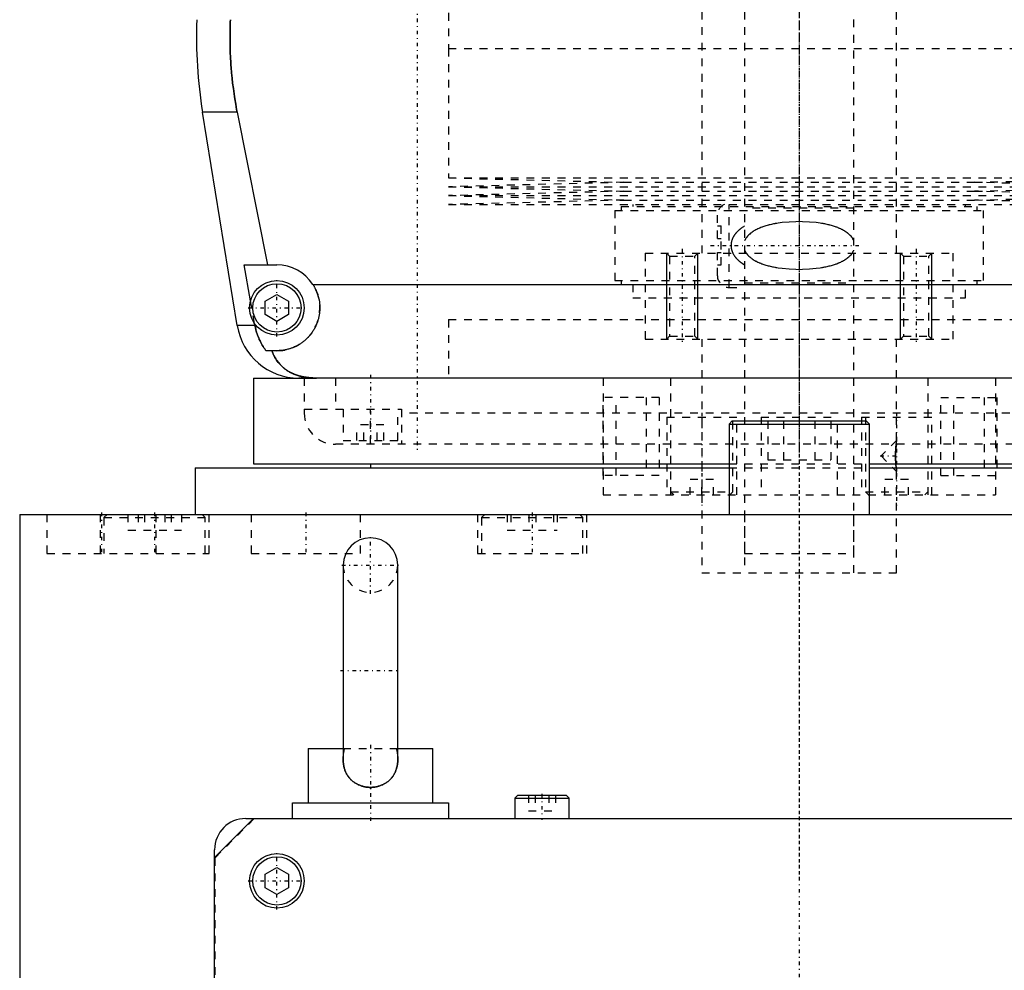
# Model space of a CAD drawing. Extents: x -120 to 120, y -1 to 1168.
# Tile 2 of 8: x -100 to 26, y 305 to 426. Entities that reach past the tile are written whole.
import ezdxf

# ---------------------------------------------------------------- set-up
doc = ezdxf.new("R2010")
doc.units = 0
doc.linetypes.add('CENTER', pattern=[1.5, 0.45, -0.5, 0.05, -0.5])
doc.linetypes.add('DASHED', pattern=[2, 1, -1])
for name, color, linetype in [('AM_0', 7, 'CONTINUOUS'), ('AM_10', 7, 'CONTINUOUS'), ('AM_3', 7, 'DASHED'), ('AM_7', 7, 'CENTER')]:
    doc.layers.add(name, color=color, linetype=linetype)

msp = doc.modelspace()

# ---------------------------------------------------------------- linework, layer by layer
at = {"layer": 'AM_0', "color": 7, "linetype": 'CONTINUOUS'}
for p, q in [((-72.1, 387.22), (-76.54, 414.6)), ((-72.1, 414.6), (-76.54, 414.6)), ((-72.1, 414.6), (-68.19, 395)), ((-70.39, 390.38), (-71.21, 395)), ((-71.21, 395), (-67, 395)), ((-62.39, 392.5), (62.39, 392.5)), ((-68.5, 390.37), (-67, 391.23)), ((-68.5, 388.63), (-68.5, 390.37)), ((-67, 391.23), (-65.5, 390.37)), ((-65.5, 390.37), (-65.5, 388.63)), ((-67, 387.77), (-68.5, 388.63)), ((-65.5, 388.63), (-67, 387.77)), ((-69.82, 387.22), (-72.1, 387.22)), ((-69.82, 387.22), (-69.87, 387.5)), ((-67, 384), (-68.39, 384)), ((-70, 380.5), (-70, 369.5)), ((-70, 380.5), (-61.92, 380.5)), ((64.2, 380.5), (-64.2, 380.5)), ((-8.6, 375), (-9, 374.6)), ((-9, 374.6), (-9, 363)), ((-9, 374.6), (9, 374.6)), ((-8.6, 375), (8.6, 375)), ((9, 374.6), (8.6, 375)), ((9, 363), (9, 374.6)), ((-77.5, 369), (-77.5, 363)), ((-77.5, 369), (-9.01, 369)), ((-70, 369.5), (-9.01, 369.5)), ((-55, 369.5), (-55, 369)), ((9.01, 369.5), (70, 369.5)), ((9.01, 369), (77.5, 369)), ((-100, 363), (-100, 25)), ((-100, 363), (100, 363)), ((-58.5, 356.5), (-58.5, 331.58)), ((-51.5, 331.58), (-51.5, 356.5)), ((-63, 333), (-63, 326)), ((-63, 333), (-58.5, 333)), ((-51.5, 333), (-47, 333)), ((-47, 326), (-47, 333)), ((-65, 324), (-65, 326)), ((-65, 326), (-45, 326)), ((-45, 326), (-45, 324)), ((-36.1, 327), (-36.5, 326.6)), ((-36.5, 326.6), (-36.5, 324)), ((-36.5, 326.6), (-29.5, 326.6)), ((-36.1, 327), (-29.9, 327)), ((-29.5, 326.6), (-29.9, 327)), ((-29.5, 324), (-29.5, 326.6)), ((-70, 324), (-75, 319)), ((-71, 324), (71, 324)), ((-75, 8), (-75, 320)), ((-68.5, 316.87), (-67, 317.73)), ((-67, 317.73), (-65.5, 316.87)), ((-68.5, 315.13), (-68.5, 316.87)), ((-65.5, 316.87), (-65.5, 315.13)), ((-67, 314.27), (-68.5, 315.13)), ((-65.5, 315.13), (-67, 314.27))]:
    msp.add_line(p, q, dxfattribs=at)
for points in [[(-72.97, 426.46, 0), (-72.99, 426.13, 0), (-73.01, 425.49, 0), (-73.02, 424.84, 0), (-73.02, 424.53, 0), (-73.02, 424.21, 0), (-73.02, 423.57, 0), (-73, 422.93, 0), (-72.98, 422.28, 0), (-72.96, 421.63, 0), (-72.92, 420.97, 0), (-72.9, 420.64, 0), (-72.87, 420.31, 0), (-72.82, 419.65, 0), (-72.75, 418.98, 0), (-72.68, 418.31, 0), (-72.59, 417.64, 0), (-72.5, 416.96, 0), (-72.45, 416.62, 0), (-72.4, 416.29, 0), (-72.29, 415.61, 0), (-72.17, 414.94, 0), (-72.1, 414.6, 0)], [(-62.39, 392.5, 0), (-62.36, 392.45, 0), (-62.3, 392.35, 0), (-62.24, 392.26, 0), (-62.21, 392.21, 0), (-62.18, 392.16, 0), (-62.13, 392.05, 0), (-62.08, 391.95, 0), (-62.03, 391.85, 0), (-61.98, 391.74, 0), (-61.93, 391.64, 0), (-61.91, 391.59, 0), (-61.89, 391.53, 0), (-61.85, 391.43, 0), (-61.81, 391.32, 0), (-61.77, 391.21, 0), (-61.74, 391.1, 0), (-61.71, 390.99, 0), (-61.69, 390.94, 0), (-61.68, 390.88, 0), (-61.65, 390.77, 0), (-61.62, 390.66, 0), (-61.61, 390.61, 0), (-61.6, 390.55, 0), (-61.58, 390.44, 0), (-61.56, 390.34, 0), (-61.56, 390.28, 0), (-61.55, 390.23, 0), (-61.53, 390.12, 0), (-61.52, 390.01, 0), (-61.51, 389.9, 0), (-61.51, 389.79, 0), (-61.5, 389.69, 0), (-61.5, 389.63, 0), (-61.5, 389.58, 0), (-61.5, 389.48, 0), (-61.5, 389.37, 0), (-61.5, 389.27, 0), (-61.51, 389.16, 0), (-61.52, 389.05, 0), (-61.52, 389, 0), (-61.53, 388.95, 0), (-61.54, 388.84, 0), (-61.55, 388.74, 0), (-61.57, 388.63, 0), (-61.59, 388.53, 0), (-61.61, 388.42, 0), (-61.62, 388.37, 0), (-61.63, 388.31, 0), (-61.65, 388.21, 0), (-61.68, 388.1, 0), (-61.71, 388, 0), (-61.74, 387.9, 0), (-61.77, 387.79, 0), (-61.79, 387.74, 0), (-61.81, 387.69, 0), (-61.84, 387.59, 0), (-61.88, 387.49, 0), (-61.92, 387.39, 0), (-61.96, 387.29, 0), (-62.01, 387.19, 0), (-62.03, 387.14, 0), (-62.05, 387.1, 0), (-62.1, 387, 0), (-62.15, 386.9, 0), (-62.18, 386.86, 0), (-62.2, 386.81, 0), (-62.26, 386.72, 0), (-62.31, 386.63, 0), (-62.34, 386.58, 0), (-62.37, 386.54, 0), (-62.43, 386.45, 0), (-62.49, 386.36, 0), (-62.55, 386.27, 0), (-62.61, 386.19, 0), (-62.67, 386.1, 0), (-62.71, 386.06, 0), (-62.74, 386.02, 0), (-62.81, 385.94, 0), (-62.87, 385.86, 0), (-62.94, 385.79, 0), (-63.01, 385.71, 0), (-63.09, 385.64, 0), (-63.12, 385.6, 0), (-63.16, 385.56, 0), (-63.23, 385.49, 0), (-63.31, 385.42, 0), (-63.38, 385.36, 0), (-63.46, 385.29, 0), (-63.55, 385.22, 0), (-63.59, 385.19, 0), (-63.63, 385.15, 0), (-63.71, 385.09, 0), (-63.8, 385.03, 0), (-63.89, 384.96, 0), (-63.98, 384.9, 0), (-64.07, 384.85, 0), (-64.12, 384.82, 0), (-64.16, 384.79, 0), (-64.26, 384.73, 0), (-64.36, 384.68, 0), (-64.45, 384.63, 0), (-64.55, 384.57, 0), (-64.65, 384.53, 0), (-64.7, 384.5, 0), (-64.76, 384.48, 0), (-64.86, 384.43, 0), (-64.96, 384.39, 0), (-65.02, 384.37, 0), (-65.07, 384.35, 0), (-65.17, 384.31, 0), (-65.28, 384.28, 0), (-65.34, 384.26, 0), (-65.39, 384.24, 0), (-65.5, 384.21, 0), (-65.61, 384.18, 0), (-65.72, 384.15, 0), (-65.83, 384.13, 0), (-65.94, 384.1, 0), (-66, 384.09, 0), (-66.05, 384.08, 0), (-66.16, 384.06, 0), (-66.27, 384.05, 0), (-66.39, 384.03, 0), (-66.5, 384.02, 0), (-66.61, 384.01, 0), (-66.67, 384.01, 0), (-66.72, 384.01, 0), (-66.83, 384, 0), (-66.94, 384, 0), (-67, 384, 0)], [(-68.39, 384, 0), (-68.45, 384.08, 0), (-68.56, 384.23, 0), (-68.67, 384.39, 0), (-68.72, 384.47, 0), (-68.77, 384.55, 0), (-68.88, 384.72, 0), (-68.98, 384.89, 0), (-69.07, 385.07, 0), (-69.17, 385.25, 0), (-69.26, 385.43, 0), (-69.3, 385.53, 0), (-69.34, 385.62, 0), (-69.42, 385.81, 0), (-69.49, 385.99, 0), (-69.55, 386.17, 0), (-69.61, 386.35, 0), (-69.66, 386.54, 0), (-69.69, 386.63, 0), (-69.71, 386.73, 0), (-69.76, 386.92, 0), (-69.8, 387.12, 0), (-69.82, 387.22, 0)], [(-67.64, 384, 0), (-67.57, 383.81, 0), (-67.42, 383.45, 0), (-67.24, 383.11, 0), (-67.14, 382.95, 0), (-67.04, 382.79, 0), (-66.82, 382.49, 0), (-66.59, 382.22, 0), (-66.32, 381.96, 0), (-66.16, 381.81, 0), (-66.11, 381.77, 0), (-66.07, 381.73, 0), (-66.04, 381.71, 0), (-66.02, 381.69, 0), (-65.97, 381.66, 0), (-65.92, 381.62, 0), (-65.87, 381.58, 0), (-65.81, 381.55, 0), (-65.76, 381.51, 0), (-65.73, 381.49, 0), (-65.71, 381.47, 0), (-65.65, 381.44, 0), (-65.6, 381.4, 0), (-65.57, 381.39, 0), (-65.54, 381.37, 0), (-65.49, 381.34, 0), (-65.43, 381.31, 0), (-65.4, 381.29, 0), (-65.38, 381.27, 0), (-65.32, 381.24, 0), (-65.26, 381.21, 0), (-65.2, 381.18, 0), (-65.14, 381.15, 0), (-65.08, 381.12, 0), (-65.05, 381.11, 0), (-65.02, 381.09, 0), (-64.96, 381.07, 0), (-64.9, 381.04, 0), (-64.83, 381.01, 0), (-64.77, 380.99, 0), (-64.71, 380.96, 0), (-64.68, 380.95, 0), (-64.64, 380.94, 0), (-64.58, 380.91, 0), (-64.52, 380.89, 0), (-64.45, 380.87, 0), (-64.39, 380.85, 0), (-64.32, 380.83, 0), (-64.29, 380.82, 0), (-64.25, 380.81, 0), (-64.19, 380.79, 0), (-64.12, 380.77, 0), (-64.05, 380.75, 0), (-63.98, 380.73, 0), (-63.92, 380.72, 0), (-63.88, 380.71, 0), (-63.85, 380.7, 0), (-63.78, 380.69, 0), (-63.71, 380.67, 0), (-63.64, 380.66, 0), (-63.57, 380.64, 0), (-63.5, 380.63, 0), (-63.46, 380.62, 0), (-63.43, 380.62, 0), (-63.36, 380.61, 0), (-63.28, 380.59, 0), (-63.25, 380.59, 0), (-63.21, 380.58, 0), (-63.14, 380.57, 0), (-63.07, 380.57, 0), (-63.03, 380.56, 0), (-62.99, 380.56, 0), (-62.92, 380.55, 0), (-62.85, 380.54, 0), (-62.77, 380.54, 0), (-62.7, 380.53, 0), (-62.63, 380.52, 0), (-62.59, 380.52, 0), (-62.55, 380.52, 0), (-62.48, 380.51, 0), (-62.41, 380.51, 0), (-62.15, 380.5, 0), (-61.92, 380.5, 0)], [(-51.5, 331.58, 0), (-51.5, 331.52, 0), (-51.5, 331.42, 0), (-51.51, 331.31, 0), (-51.51, 331.26, 0), (-51.51, 331.2, 0), (-51.52, 331.1, 0), (-51.54, 330.99, 0), (-51.55, 330.89, 0), (-51.57, 330.79, 0), (-51.59, 330.68, 0), (-51.6, 330.63, 0), (-51.61, 330.58, 0), (-51.64, 330.48, 0), (-51.67, 330.38, 0), (-51.7, 330.28, 0), (-51.73, 330.19, 0), (-51.77, 330.09, 0), (-51.79, 330.04, 0), (-51.81, 329.99, 0), (-51.85, 329.9, 0), (-51.9, 329.8, 0), (-51.92, 329.76, 0), (-51.94, 329.71, 0), (-51.99, 329.62, 0), (-52.05, 329.54, 0), (-52.08, 329.49, 0), (-52.1, 329.45, 0), (-52.16, 329.37, 0), (-52.23, 329.28, 0), (-52.29, 329.21, 0), (-52.36, 329.13, 0), (-52.43, 329.05, 0), (-52.46, 329.02, 0), (-52.5, 328.98, 0), (-52.57, 328.91, 0), (-52.65, 328.84, 0), (-52.73, 328.77, 0), (-52.81, 328.71, 0), (-52.89, 328.65, 0), (-52.93, 328.62, 0), (-52.97, 328.59, 0), (-53.06, 328.54, 0), (-53.15, 328.48, 0), (-53.24, 328.43, 0), (-53.33, 328.39, 0), (-53.42, 328.34, 0), (-53.47, 328.32, 0), (-53.52, 328.3, 0), (-53.62, 328.26, 0), (-53.71, 328.22, 0), (-53.81, 328.19, 0), (-53.91, 328.16, 0), (-54.01, 328.13, 0), (-54.06, 328.12, 0), (-54.11, 328.1, 0), (-54.22, 328.08, 0), (-54.32, 328.06, 0), (-54.42, 328.04, 0), (-54.53, 328.03, 0), (-54.63, 328.02, 0), (-54.68, 328.01, 0), (-54.74, 328.01, 0), (-54.84, 328, 0), (-54.95, 328, 0), (-55, 328, 0), (-55.05, 328, 0), (-55.16, 328, 0), (-55.26, 328.01, 0), (-55.32, 328.01, 0), (-55.37, 328.02, 0), (-55.47, 328.03, 0), (-55.58, 328.04, 0), (-55.68, 328.06, 0), (-55.78, 328.08, 0), (-55.89, 328.1, 0), (-55.94, 328.12, 0), (-55.99, 328.13, 0), (-56.09, 328.16, 0), (-56.19, 328.19, 0), (-56.29, 328.22, 0), (-56.38, 328.26, 0), (-56.48, 328.3, 0), (-56.53, 328.32, 0), (-56.57, 328.34, 0), (-56.67, 328.39, 0), (-56.76, 328.43, 0), (-56.85, 328.48, 0), (-56.94, 328.54, 0), (-57.02, 328.59, 0), (-57.07, 328.62, 0), (-57.11, 328.65, 0), (-57.19, 328.71, 0), (-57.27, 328.77, 0), (-57.35, 328.84, 0), (-57.43, 328.91, 0), (-57.5, 328.98, 0), (-57.54, 329.02, 0), (-57.57, 329.05, 0), (-57.64, 329.13, 0), (-57.71, 329.2, 0), (-57.77, 329.28, 0), (-57.84, 329.37, 0), (-57.89, 329.45, 0), (-57.92, 329.49, 0), (-57.95, 329.53, 0), (-58, 329.62, 0), (-58.06, 329.71, 0), (-58.08, 329.76, 0), (-58.1, 329.8, 0), (-58.15, 329.9, 0), (-58.19, 329.99, 0), (-58.21, 330.04, 0), (-58.23, 330.09, 0), (-58.27, 330.18, 0), (-58.3, 330.28, 0), (-58.33, 330.38, 0), (-58.36, 330.48, 0), (-58.39, 330.58, 0), (-58.4, 330.63, 0), (-58.41, 330.68, 0), (-58.43, 330.79, 0), (-58.45, 330.89, 0), (-58.46, 330.99, 0), (-58.48, 331.1, 0), (-58.49, 331.21, 0), (-58.49, 331.26, 0), (-58.49, 331.31, 0), (-58.5, 331.42, 0), (-58.5, 331.52, 0), (-58.5, 331.58, 0)]]:
    msp.add_polyline3d(points, dxfattribs=at)
for centre, radius in [((-67, 389.5), 3.5), ((-67, 389.5), 3.1), ((-67, 316), 3.5), ((-67, 316), 3.1)]:
    msp.add_circle(centre, radius, dxfattribs=at)
for centre, radius, start, end in [((-17.32, 424.22), 60, 177.861, 189.225), ((-67, 389.5), 5.5, 33.0557, 90), ((-64.2, 388.5), 8, 189.225, 270), ((-55, 356.5), 3.5, 0, 180), ((-71, 320), 4, 90, 180)]:
    msp.add_arc(centre, radius, start, end, dxfattribs=at)
at = {"layer": 'AM_10', "color": 7, "linetype": 'CONTINUOUS'}
for p, q in [((-17, 385.5), (-17, 396.5)), ((-13, 385.5), (-13, 396.5)), ((13, 385.5), (13, 396.5)), ((17, 385.5), (17, 396.5))]:
    msp.add_line(p, q, dxfattribs=at)
at = {"layer": 'AM_3', "color": 6, "linetype": 'DASHED'}
for p, q in [((-7, 1129.5), (-7, 355.5)), ((7, 355.5), (7, 1129.5)), ((-12.5, 1117.5), (-12.5, 396.5)), ((12.5, 396.5), (12.5, 1117.5)), ((-45, 439.33), (-45, 422.75)), ((-45, 422.75), (45, 422.75)), ((-45, 422.75), (-45, 406.17)), ((-45, 422.75), (0, 422.75)), ((-45, 406.17), (-22.5, 405.6)), ((-45, 406.17), (45, 406.17)), ((-22.5, 405.6), (-45, 405.03)), ((-22.5, 405.6), (22.5, 405.6)), ((22.5, 405.6), (45, 406.17)), ((45, 405.03), (22.5, 405.6)), ((-45, 405.03), (-22.5, 404.46)), ((-45, 405.03), (45, 405.03)), ((-22.5, 404.46), (-45, 403.89)), ((-22.5, 404.46), (22.5, 404.46)), ((22.5, 404.46), (45, 405.03)), ((45, 403.89), (22.5, 404.46)), ((-45, 403.89), (-22.5, 403.32)), ((-45, 403.89), (45, 403.89)), ((-22.5, 403.32), (-45, 402.75)), ((-22.5, 403.32), (22.5, 403.32)), ((22.5, 403.32), (45, 403.89)), ((45, 402.75), (22.5, 403.32)), ((-45, 402.75), (45, 402.75)), ((-23.65, 402), (-23.65, 393)), ((-23.65, 402), (23.65, 402)), ((-22.85, 402.5), (-22.85, 402)), ((-22.85, 402.5), (22.85, 402.5)), ((-21.35, 402.75), (-21.35, 402.5)), ((-9, 392.12), (-9, 402.75)), ((7, 402.3), (-7, 402.3)), ((21.35, 402.5), (21.35, 402.75)), ((22.85, 402), (22.85, 402.5)), ((23.65, 393), (23.65, 402)), ((-10.5, 398.4), (-10.5, 401.38)), ((-10.5, 400), (-10, 400)), ((-10, 395), (-10, 400)), ((-10.5, 398.4), (-10, 398.4)), ((-19.75, 396.5), (19.75, 396.5)), ((-19.75, 396.5), (-19.75, 385.5)), ((-19.75, 396.5), (0, 396.5)), ((-17, 396.5), (-16.62, 396.12)), ((-16.62, 396.12), (-16.62, 385.88)), ((-16.62, 396.12), (-13.38, 396.12)), ((-13.38, 396.12), (-13, 396.5)), ((-13.38, 385.88), (-13.38, 396.12)), ((-10.5, 393.62), (-10.5, 396.6)), ((-10.5, 396.6), (-10, 396.6)), ((13, 396.5), (13.38, 396.12)), ((13.38, 396.12), (13.38, 385.88)), ((13.38, 396.12), (16.62, 396.12)), ((16.62, 396.12), (17, 396.5)), ((16.62, 385.88), (16.62, 396.12)), ((19.75, 385.5), (19.75, 396.5)), ((-10.5, 395), (-10, 395)), ((-23.65, 393), (23.65, 393)), ((-22.85, 393), (-22.85, 392.5)), ((22.85, 392.5), (22.85, 393)), ((-21.35, 392.5), (-21.35, 390.8)), ((-9, 392.12), (-7, 392.12)), ((-7, 392.7), (7, 392.7)), ((21.35, 390.8), (21.35, 392.5)), ((-69.87, 387.5), (-70.39, 390.38)), ((-21.35, 390.8), (21.35, 390.8)), ((-45, 388), (-45, 380.5)), ((-45, 388), (45, 388)), ((-45, 388), (-45, 380.5)), ((-45, 388), (45, 388)), ((-19.75, 385.5), (19.75, 385.5)), ((-16.62, 385.88), (-17, 385.5)), ((-16.62, 385.88), (-13.38, 385.88)), ((-13, 385.5), (-13.38, 385.88)), ((-12.5, 385.5), (-12.5, 355.5)), ((12.5, 372.5), (12.5, 385.5)), ((13.38, 385.88), (13, 385.5)), ((13.38, 385.88), (16.62, 385.88)), ((17, 385.5), (16.62, 385.88)), ((-63.5, 380.5), (-63.5, 376)), ((-59.5, 380.5), (-59.5, 376.5)), ((-25.16, 380.5), (-25.16, 365.5)), ((-16.5, 380.5), (-16.5, 365.5)), ((16.5, 380.5), (16.5, 365.5)), ((25.16, 380.5), (25.16, 365.5)), ((-17.95, 378), (-25.16, 378)), ((-25.16, 368), (-25.16, 378)), ((-23.5, 368), (-23.5, 378)), ((-19.62, 378), (-19.62, 368)), ((-17.95, 378), (-17.95, 368)), ((18.16, 378), (25.37, 378)), ((18.16, 368), (18.16, 378)), ((19.83, 368), (19.83, 378)), ((23.71, 378), (23.71, 368)), ((25.37, 378), (25.37, 368)), ((-63.5, 376.5), (-51, 376.5)), ((-58.5, 376.5), (-58.5, 372.5)), ((-55, 372), (-55, 376.5)), ((-51.5, 372.5), (-51.5, 376.5)), ((-51, 376.5), (-51, 372)), ((51, 376), (-51, 376)), ((-17, 375.5), (-17, 365.5)), ((-17, 375.5), (-8, 375.5)), ((-8.5, 365.9), (-8.5, 375.5)), ((-8, 365.5), (-8, 375.5)), ((-4.9, 375.5), (4.9, 375.5)), ((-4.9, 375.5), (-4.9, 365.5)), ((4.9, 365.5), (4.9, 375.5)), ((8, 375.5), (8, 365.5)), ((8, 375.5), (17, 375.5)), ((8.5, 375.5), (8.5, 365.9)), ((17, 365.5), (17, 375.5)), ((-56.73, 372.5), (-56.73, 374.5)), ((-53.27, 374.5), (-56.73, 374.5)), ((-55.87, 372.5), (-55.87, 374.5)), ((-54.13, 372.5), (-54.13, 374.5)), ((-53.27, 372.5), (-53.27, 374.5)), ((-4.04, 375), (-4.04, 370)), ((-2.02, 375), (-2.02, 370)), ((2.02, 375), (2.02, 370)), ((4.04, 375), (4.04, 370)), ((59.5, 372), (-59.5, 372)), ((-58.5, 372.5), (-51.5, 372.5)), ((12.5, 372.5), (10.5, 370.5)), ((12.39, 371.42), (12.37, 371.06)), ((12.42, 371.75), (12.39, 371.42)), ((12.45, 372.14), (12.42, 371.75)), ((12.5, 372.5), (12.45, 372.14)), ((10.5, 370.5), (12.5, 368.5)), ((12.37, 371.06), (12.36, 370.68)), ((12.36, 370.68), (12.36, 370.5)), ((12.36, 370.5), (12.37, 370.14)), ((12.37, 370.14), (12.38, 369.77)), ((-9.01, 369.5), (9.01, 369.5)), ((-9.01, 369), (9.01, 369)), ((-4.04, 370), (4.04, 370)), ((12.38, 369.77), (12.4, 369.42)), ((12.4, 369.42), (12.44, 369)), ((12.44, 369), (12.49, 368.58)), ((-17.95, 368), (-25.16, 368)), ((12.49, 368.58), (12.5, 368.5)), ((12.5, 355.5), (12.5, 368.5)), ((18.16, 368), (25.37, 368)), ((-14, 365.5), (-14, 367.5)), ((-11, 367.5), (-14, 367.5)), ((-12.5, 365.5), (-12.5, 367.5)), ((-11, 365.5), (-11, 367.5)), ((11, 365.5), (11, 367.5)), ((14, 367.5), (11, 367.5)), ((12.5, 365.5), (12.5, 367.5)), ((14, 365.5), (14, 367.5)), ((-25.16, 365.5), (25.16, 365.5)), ((-16.5, 365.9), (-16.1, 365.5)), ((-16.5, 365.9), (-8.5, 365.9)), ((-8.9, 365.5), (-8.5, 365.9)), ((8.5, 365.9), (8.9, 365.5)), ((8.5, 365.9), (16.5, 365.9)), ((16.1, 365.5), (16.5, 365.9)), ((-96.5, 363), (-96.5, 358)), ((-89.69, 363), (-89.69, 358)), ((-88.79, 363), (-89.19, 362.6)), ((-89.19, 362.6), (-89.19, 358)), ((-89.19, 362.6), (-76.19, 362.6)), ((-86.12, 363), (-86.12, 361)), ((-84.8, 363), (-84.8, 361)), ((-84.01, 363), (-84.01, 361)), ((-82.5, 358), (-82.5, 363)), ((-81.36, 363), (-81.36, 361)), ((-80.58, 363), (-80.58, 361)), ((-79.25, 363), (-79.25, 361)), ((-76.19, 362.6), (-76.59, 363)), ((-76.19, 358), (-76.19, 362.6)), ((-75.69, 358), (-75.69, 363)), ((-70.29, 363), (-70.29, 358)), ((-56.29, 358), (-56.29, 363)), ((-41.25, 363), (-41.25, 358)), ((-40.35, 363), (-40.75, 362.6)), ((-40.75, 362.6), (-40.75, 358)), ((-40.75, 362.6), (-27.75, 362.6)), ((-37.45, 363), (-37.45, 361)), ((-37, 363), (-37, 361)), ((-34.7, 363), (-34.7, 361)), ((-33.8, 363), (-33.8, 361)), ((-31.5, 363), (-31.5, 361)), ((-31.05, 363), (-31.05, 361)), ((-27.75, 362.6), (-28.15, 363)), ((-27.75, 358), (-27.75, 362.6)), ((-27.25, 358), (-27.25, 363)), ((-7, 363), (-7, 358)), ((7, 358), (7, 363)), ((-86.12, 361), (-79.25, 361)), ((-37.45, 361), (-31.05, 361)), ((-96.5, 358), (-75.69, 358)), ((-70.29, 358), (-56.29, 358)), ((-41.25, 358), (-27.25, 358)), ((-7, 358), (7, 358)), ((-12.5, 355.5), (12.5, 355.5)), ((-58.5, 333), (-51.5, 333)), ((-34.73, 327), (-34.73, 325)), ((-33.87, 327), (-33.87, 325)), ((-32.13, 327), (-32.13, 325)), ((-31.27, 327), (-31.27, 325)), ((-34.73, 325), (-31.27, 325)), ((-69.95, 323.95), (-74.95, 318.95)), ((69.95, 323.95), (-69.95, 323.95)), ((-74.95, 318.95), (-74.95, 13.05))]:
    msp.add_line(p, q, dxfattribs=at)
for points in [[(-72.1, 414.6, 0), (-72.17, 414.94, 0), (-72.29, 415.61, 0), (-72.4, 416.29, 0), (-72.45, 416.62, 0), (-72.5, 416.96, 0), (-72.59, 417.64, 0), (-72.68, 418.31, 0), (-72.75, 418.98, 0), (-72.82, 419.65, 0), (-72.87, 420.31, 0), (-72.9, 420.64, 0), (-72.92, 420.97, 0), (-72.96, 421.63, 0), (-72.98, 422.28, 0), (-73, 422.93, 0), (-73.02, 423.57, 0), (-73.02, 424.21, 0), (-73.02, 424.53, 0), (-73.02, 424.84, 0), (-73.01, 425.49, 0), (-72.99, 426.13, 0), (-72.97, 426.46, 0)], [(7, 398.12, 0), (7, 398.13, 0), (6.99, 398.15, 0), (6.98, 398.18, 0), (6.97, 398.19, 0), (6.96, 398.2, 0), (6.95, 398.22, 0), (6.94, 398.24, 0), (6.93, 398.27, 0), (6.92, 398.29, 0), (6.91, 398.31, 0), (6.9, 398.32, 0), (6.9, 398.33, 0), (6.88, 398.35, 0), (6.87, 398.37, 0), (6.82, 398.45, 0), (6.78, 398.51, 0), (6.74, 398.57, 0), (6.65, 398.68, 0), (6.55, 398.78, 0), (6.45, 398.88, 0), (6.35, 398.97, 0), (6.25, 399.06, 0), (6.19, 399.1, 0), (6.14, 399.14, 0), (6.03, 399.22, 0), (5.91, 399.3, 0), (5.8, 399.37, 0), (5.68, 399.44, 0), (5.56, 399.5, 0), (5.5, 399.53, 0), (5.44, 399.56, 0), (5.32, 399.62, 0), (5.19, 399.68, 0), (5.13, 399.71, 0), (5.06, 399.73, 0), (4.94, 399.79, 0), (4.81, 399.84, 0), (4.74, 399.86, 0), (4.67, 399.88, 0), (4.54, 399.93, 0), (4.41, 399.97, 0), (4.27, 400.01, 0), (4.13, 400.05, 0), (3.99, 400.09, 0), (3.92, 400.11, 0), (3.85, 400.13, 0), (3.71, 400.16, 0), (3.57, 400.2, 0), (3.43, 400.23, 0), (3.28, 400.26, 0), (3.14, 400.29, 0), (3.07, 400.3, 0), (2.99, 400.31, 0), (2.85, 400.34, 0), (2.7, 400.36, 0), (2.19, 400.43, 0), (1.3, 400.51, 0), (0.43, 400.55, 0), (0, 400.56, 0), (-0.43, 400.55, 0), (-1.3, 400.51, 0), (-2.19, 400.43, 0), (-2.7, 400.36, 0), (-2.85, 400.34, 0), (-2.99, 400.31, 0), (-3.07, 400.3, 0), (-3.14, 400.29, 0), (-3.28, 400.26, 0), (-3.43, 400.23, 0), (-3.57, 400.2, 0), (-3.71, 400.16, 0), (-3.85, 400.13, 0), (-3.92, 400.11, 0), (-3.99, 400.09, 0), (-4.13, 400.05, 0), (-4.27, 400.01, 0), (-4.41, 399.97, 0), (-4.54, 399.93, 0), (-4.67, 399.88, 0), (-4.74, 399.86, 0), (-4.81, 399.84, 0), (-4.94, 399.79, 0), (-5.06, 399.73, 0), (-5.13, 399.71, 0), (-5.19, 399.68, 0), (-5.32, 399.62, 0), (-5.44, 399.56, 0), (-5.5, 399.53, 0), (-5.56, 399.5, 0), (-5.68, 399.44, 0), (-5.8, 399.37, 0), (-5.91, 399.3, 0), (-6.03, 399.22, 0), (-6.14, 399.14, 0), (-6.19, 399.1, 0), (-6.25, 399.06, 0), (-6.35, 398.97, 0), (-6.45, 398.88, 0), (-6.55, 398.78, 0), (-6.65, 398.68, 0), (-6.74, 398.57, 0), (-6.78, 398.51, 0), (-6.82, 398.45, 0), (-6.87, 398.37, 0), (-6.88, 398.35, 0), (-6.9, 398.33, 0), (-6.9, 398.32, 0), (-6.91, 398.31, 0), (-6.92, 398.29, 0), (-6.93, 398.27, 0), (-6.94, 398.24, 0), (-6.95, 398.22, 0), (-6.96, 398.2, 0), (-6.97, 398.19, 0), (-6.98, 398.18, 0), (-6.99, 398.15, 0), (-7, 398.13, 0), (-7, 398.12, 0)], [(-7, 400, 0), (-7.15, 399.9, 0), (-7.33, 399.79, 0), (-7.38, 399.75, 0), (-7.42, 399.72, 0), (-7.45, 399.7, 0), (-7.47, 399.68, 0), (-7.52, 399.65, 0), (-7.57, 399.61, 0), (-7.61, 399.57, 0), (-7.66, 399.54, 0), (-7.7, 399.5, 0), (-7.72, 399.48, 0), (-7.75, 399.46, 0), (-7.79, 399.42, 0), (-7.83, 399.38, 0), (-7.85, 399.36, 0), (-7.88, 399.34, 0), (-7.92, 399.3, 0), (-7.96, 399.26, 0), (-7.98, 399.24, 0), (-8, 399.22, 0), (-8.04, 399.18, 0), (-8.07, 399.13, 0), (-8.11, 399.09, 0), (-8.15, 399.05, 0), (-8.18, 399, 0), (-8.2, 398.98, 0), (-8.22, 398.96, 0), (-8.25, 398.91, 0), (-8.28, 398.87, 0), (-8.32, 398.82, 0), (-8.35, 398.77, 0), (-8.38, 398.72, 0), (-8.39, 398.7, 0), (-8.41, 398.67, 0), (-8.44, 398.62, 0), (-8.47, 398.57, 0), (-8.5, 398.51, 0), (-8.52, 398.46, 0), (-8.55, 398.4, 0), (-8.56, 398.38, 0), (-8.57, 398.35, 0), (-8.59, 398.29, 0), (-8.61, 398.23, 0), (-8.63, 398.18, 0), (-8.65, 398.12, 0), (-8.67, 398.06, 0), (-8.68, 398.03, 0), (-8.68, 398, 0), (-8.7, 397.94, 0), (-8.71, 397.88, 0), (-8.72, 397.82, 0), (-8.73, 397.76, 0), (-8.73, 397.7, 0), (-8.73, 397.67, 0), (-8.74, 397.65, 0), (-8.74, 397.59, 0), (-8.74, 397.53, 0), (-8.74, 397.5, 0), (-8.74, 397.47, 0), (-8.74, 397.41, 0), (-8.74, 397.35, 0), (-8.73, 397.33, 0), (-8.73, 397.3, 0), (-8.73, 397.24, 0), (-8.72, 397.18, 0), (-8.71, 397.12, 0), (-8.7, 397.06, 0), (-8.68, 397, 0), (-8.68, 396.97, 0), (-8.67, 396.94, 0), (-8.65, 396.88, 0), (-8.63, 396.82, 0), (-8.61, 396.77, 0), (-8.59, 396.71, 0), (-8.57, 396.65, 0), (-8.56, 396.62, 0), (-8.55, 396.6, 0), (-8.52, 396.54, 0), (-8.5, 396.49, 0), (-8.47, 396.43, 0), (-8.44, 396.38, 0), (-8.41, 396.33, 0), (-8.39, 396.3, 0), (-8.38, 396.28, 0), (-8.35, 396.23, 0), (-8.32, 396.18, 0), (-8.28, 396.13, 0), (-8.25, 396.09, 0), (-8.22, 396.04, 0), (-8.2, 396.02, 0), (-8.18, 396, 0), (-8.15, 395.95, 0), (-8.11, 395.91, 0), (-8.07, 395.87, 0), (-8.04, 395.82, 0), (-8, 395.78, 0), (-7.98, 395.76, 0), (-7.96, 395.74, 0), (-7.92, 395.7, 0), (-7.88, 395.66, 0), (-7.85, 395.64, 0), (-7.83, 395.62, 0), (-7.79, 395.58, 0), (-7.75, 395.54, 0), (-7.72, 395.52, 0), (-7.7, 395.5, 0), (-7.66, 395.46, 0), (-7.61, 395.43, 0), (-7.57, 395.39, 0), (-7.52, 395.35, 0), (-7.47, 395.32, 0), (-7.45, 395.3, 0), (-7.42, 395.28, 0), (-7.38, 395.25, 0), (-7.33, 395.21, 0), (-7.15, 395.1, 0), (-7, 395, 0)], [(-7, 396.88, 0), (-7, 396.87, 0), (-6.99, 396.85, 0), (-6.98, 396.82, 0), (-6.97, 396.81, 0), (-6.96, 396.8, 0), (-6.95, 396.78, 0), (-6.94, 396.76, 0), (-6.93, 396.73, 0), (-6.92, 396.71, 0), (-6.91, 396.69, 0), (-6.9, 396.68, 0), (-6.9, 396.67, 0), (-6.88, 396.65, 0), (-6.87, 396.63, 0), (-6.82, 396.55, 0), (-6.78, 396.49, 0), (-6.74, 396.43, 0), (-6.65, 396.32, 0), (-6.55, 396.22, 0), (-6.45, 396.12, 0), (-6.35, 396.03, 0), (-6.25, 395.94, 0), (-6.19, 395.9, 0), (-6.14, 395.86, 0), (-6.03, 395.78, 0), (-5.91, 395.7, 0), (-5.8, 395.63, 0), (-5.68, 395.56, 0), (-5.56, 395.5, 0), (-5.5, 395.47, 0), (-5.44, 395.44, 0), (-5.32, 395.38, 0), (-5.19, 395.32, 0), (-5.13, 395.29, 0), (-5.06, 395.27, 0), (-4.94, 395.21, 0), (-4.81, 395.16, 0), (-4.74, 395.14, 0), (-4.67, 395.12, 0), (-4.54, 395.07, 0), (-4.41, 395.03, 0), (-4.27, 394.99, 0), (-4.13, 394.95, 0), (-3.99, 394.91, 0), (-3.92, 394.89, 0), (-3.85, 394.87, 0), (-3.71, 394.84, 0), (-3.57, 394.8, 0), (-3.43, 394.77, 0), (-3.28, 394.74, 0), (-3.14, 394.71, 0), (-3.07, 394.7, 0), (-2.99, 394.69, 0), (-2.85, 394.66, 0), (-2.7, 394.64, 0), (-2.19, 394.57, 0), (-1.3, 394.49, 0), (-0.43, 394.45, 0), (0, 394.44, 0), (0.43, 394.45, 0), (1.3, 394.49, 0), (2.19, 394.57, 0), (2.7, 394.64, 0), (2.85, 394.66, 0), (2.99, 394.69, 0), (3.07, 394.7, 0), (3.14, 394.71, 0), (3.28, 394.74, 0), (3.43, 394.77, 0), (3.57, 394.8, 0), (3.71, 394.84, 0), (3.85, 394.87, 0), (3.92, 394.89, 0), (3.99, 394.91, 0), (4.13, 394.95, 0), (4.27, 394.99, 0), (4.41, 395.03, 0), (4.54, 395.07, 0), (4.67, 395.12, 0), (4.74, 395.14, 0), (4.81, 395.16, 0), (4.94, 395.21, 0), (5.06, 395.27, 0), (5.13, 395.29, 0), (5.19, 395.32, 0), (5.32, 395.38, 0), (5.44, 395.44, 0), (5.5, 395.47, 0), (5.56, 395.5, 0), (5.68, 395.56, 0), (5.8, 395.63, 0), (5.91, 395.7, 0), (6.03, 395.78, 0), (6.14, 395.86, 0), (6.19, 395.9, 0), (6.25, 395.94, 0), (6.35, 396.03, 0), (6.45, 396.12, 0), (6.55, 396.22, 0), (6.65, 396.32, 0), (6.74, 396.43, 0), (6.78, 396.49, 0), (6.82, 396.55, 0), (6.87, 396.63, 0), (6.88, 396.65, 0), (6.9, 396.67, 0), (6.9, 396.68, 0), (6.91, 396.69, 0), (6.92, 396.71, 0), (6.93, 396.73, 0), (6.94, 396.76, 0), (6.95, 396.78, 0), (6.96, 396.8, 0), (6.97, 396.81, 0), (6.98, 396.82, 0), (6.99, 396.85, 0), (7, 396.87, 0), (7, 396.88, 0)], [(-69.82, 387.22, 0), (-69.8, 387.12, 0), (-69.76, 386.92, 0), (-69.71, 386.73, 0), (-69.69, 386.63, 0), (-69.66, 386.54, 0), (-69.61, 386.35, 0), (-69.55, 386.17, 0), (-69.49, 385.99, 0), (-69.42, 385.81, 0), (-69.34, 385.62, 0), (-69.3, 385.53, 0), (-69.26, 385.43, 0), (-69.17, 385.25, 0), (-69.07, 385.07, 0), (-68.98, 384.89, 0), (-68.88, 384.72, 0), (-68.77, 384.55, 0), (-68.72, 384.47, 0), (-68.67, 384.39, 0), (-68.56, 384.23, 0), (-68.45, 384.08, 0), (-68.39, 384, 0)], [(-61.92, 380.5, 0), (-62.15, 380.5, 0), (-62.41, 380.51, 0), (-62.48, 380.51, 0), (-62.55, 380.52, 0), (-62.59, 380.52, 0), (-62.63, 380.52, 0), (-62.7, 380.53, 0), (-62.77, 380.54, 0), (-62.85, 380.54, 0), (-62.92, 380.55, 0), (-62.99, 380.56, 0), (-63.03, 380.56, 0), (-63.07, 380.57, 0), (-63.14, 380.57, 0), (-63.21, 380.58, 0), (-63.25, 380.59, 0), (-63.28, 380.59, 0), (-63.36, 380.61, 0), (-63.43, 380.62, 0), (-63.46, 380.62, 0), (-63.5, 380.63, 0), (-63.57, 380.64, 0), (-63.64, 380.66, 0), (-63.71, 380.67, 0), (-63.78, 380.69, 0), (-63.86, 380.7, 0), (-63.89, 380.71, 0), (-63.93, 380.72, 0), (-63.99, 380.74, 0), (-64.06, 380.75, 0), (-64.13, 380.77, 0), (-64.2, 380.79, 0), (-64.27, 380.81, 0), (-64.3, 380.82, 0), (-64.33, 380.83, 0), (-64.4, 380.85, 0), (-64.47, 380.87, 0), (-64.53, 380.9, 0), (-64.6, 380.92, 0), (-64.66, 380.94, 0), (-64.69, 380.96, 0), (-64.72, 380.97, 0), (-64.79, 380.99, 0), (-64.85, 381.02, 0), (-64.91, 381.05, 0), (-64.97, 381.07, 0), (-65.03, 381.1, 0), (-65.06, 381.11, 0), (-65.09, 381.13, 0), (-65.15, 381.16, 0), (-65.21, 381.19, 0), (-65.27, 381.22, 0), (-65.33, 381.25, 0), (-65.39, 381.28, 0), (-65.42, 381.3, 0), (-65.45, 381.31, 0), (-65.5, 381.35, 0), (-65.56, 381.38, 0), (-65.59, 381.4, 0), (-65.61, 381.41, 0), (-65.67, 381.45, 0), (-65.72, 381.48, 0), (-65.75, 381.5, 0), (-65.78, 381.52, 0), (-65.83, 381.56, 0), (-65.88, 381.59, 0), (-65.93, 381.63, 0), (-65.98, 381.67, 0), (-66.03, 381.71, 0), (-66.06, 381.73, 0), (-66.08, 381.75, 0), (-66.13, 381.79, 0), (-66.18, 381.83, 0), (-66.34, 381.97, 0), (-66.6, 382.23, 0), (-66.84, 382.51, 0), (-67.05, 382.81, 0), (-67.15, 382.97, 0), (-67.25, 383.13, 0), (-67.42, 383.46, 0), (-67.57, 383.82, 0), (-67.64, 384, 0)], [(12.4, 369.5, 0), (12.4, 369.51, 0), (12.39, 369.53, 0), (12.39, 369.56, 0), (12.39, 369.57, 0), (12.39, 369.58, 0), (12.39, 369.6, 0), (12.39, 369.62, 0), (12.39, 369.65, 0), (12.38, 369.67, 0), (12.38, 369.69, 0), (12.38, 369.71, 0), (12.38, 369.72, 0), (12.38, 369.74, 0), (12.38, 369.77, 0), (12.38, 369.79, 0), (12.38, 369.82, 0), (12.38, 369.84, 0), (12.38, 369.85, 0), (12.37, 369.86, 0), (12.37, 369.89, 0), (12.37, 369.91, 0), (12.37, 369.93, 0), (12.37, 369.94, 0), (12.37, 369.96, 0), (12.37, 369.99, 0), (12.37, 370, 0), (12.37, 370.01, 0), (12.37, 370.04, 0), (12.37, 370.06, 0), (12.37, 370.09, 0), (12.37, 370.11, 0), (12.37, 370.14, 0), (12.37, 370.15, 0), (12.36, 370.16, 0), (12.36, 370.19, 0), (12.36, 370.21, 0), (12.36, 370.24, 0), (12.36, 370.26, 0), (12.36, 370.29, 0), (12.36, 370.3, 0), (12.36, 370.31, 0), (12.36, 370.34, 0), (12.36, 370.36, 0), (12.36, 370.45, 0), (12.36, 370.53, 0), (12.36, 370.55, 0), (12.36, 370.58, 0), (12.36, 370.59, 0), (12.36, 370.6, 0), (12.36, 370.63, 0), (12.36, 370.65, 0), (12.36, 370.68, 0), (12.36, 370.7, 0), (12.36, 370.73, 0), (12.36, 370.74, 0), (12.36, 370.75, 0), (12.36, 370.78, 0), (12.36, 370.8, 0), (12.36, 370.81, 0), (12.36, 370.83, 0), (12.37, 370.85, 0), (12.37, 370.88, 0), (12.37, 370.89, 0), (12.37, 370.9, 0), (12.37, 370.93, 0), (12.37, 370.95, 0), (12.37, 370.98, 0), (12.37, 371, 0), (12.37, 371.03, 0), (12.37, 371.04, 0), (12.37, 371.05, 0), (12.37, 371.08, 0), (12.37, 371.1, 0), (12.37, 371.12, 0), (12.38, 371.15, 0), (12.38, 371.17, 0), (12.38, 371.19, 0), (12.38, 371.2, 0), (12.38, 371.22, 0), (12.38, 371.25, 0), (12.38, 371.27, 0), (12.38, 371.29, 0), (12.38, 371.32, 0), (12.38, 371.33, 0), (12.39, 371.34, 0), (12.39, 371.36, 0), (12.39, 371.39, 0), (12.39, 371.41, 0), (12.39, 371.43, 0), (12.39, 371.46, 0), (12.39, 371.47, 0), (12.39, 371.48, 0), (12.4, 371.5, 0), (12.4, 371.52, 0), (12.4, 371.55, 0), (12.4, 371.57, 0), (12.4, 371.59, 0), (12.4, 371.6, 0), (12.4, 371.61, 0), (12.41, 371.63, 0), (12.41, 371.65, 0), (12.41, 371.66, 0), (12.41, 371.67, 0), (12.41, 371.69, 0), (12.41, 371.72, 0), (12.41, 371.73, 0), (12.41, 371.74, 0), (12.42, 371.76, 0), (12.42, 371.77, 0), (12.42, 371.79, 0), (12.42, 371.81, 0), (12.42, 371.83, 0), (12.42, 371.84, 0), (12.42, 371.85, 0), (12.43, 371.87, 0), (12.43, 371.89, 0), (12.43, 371.9, 0), (12.43, 371.92, 0), (12.43, 371.94, 0), (12.43, 371.95, 0), (12.44, 371.96, 0), (12.44, 371.97, 0), (12.44, 371.99, 0), (12.44, 372, 0)], [(12.44, 372, 0), (12.44, 372.03, 0), (12.45, 372.07, 0), (12.45, 372.12, 0), (12.46, 372.15, 0), (12.46, 372.17, 0), (12.46, 372.21, 0), (12.47, 372.25, 0), (12.47, 372.29, 0), (12.48, 372.32, 0), (12.48, 372.36, 0), (12.48, 372.37, 0), (12.48, 372.38, 0), (12.49, 372.41, 0), (12.49, 372.43, 0), (12.49, 372.45, 0), (12.5, 372.47, 0), (12.5, 372.48, 0), (12.5, 372.49, 0), (12.5, 372.49, 0), (12.5, 372.5, 0), (12.5, 372.5, 0), (12.5, 372.5, 0)], [(12.44, 369, 0), (12.44, 369.01, 0), (12.44, 369.04, 0), (12.43, 369.06, 0), (12.43, 369.07, 0), (12.43, 369.09, 0), (12.43, 369.11, 0), (12.43, 369.14, 0), (12.42, 369.16, 0), (12.42, 369.19, 0), (12.42, 369.22, 0), (12.42, 369.23, 0), (12.42, 369.24, 0), (12.41, 369.27, 0), (12.41, 369.3, 0), (12.41, 369.33, 0), (12.41, 369.36, 0), (12.4, 369.39, 0), (12.4, 369.41, 0), (12.4, 369.42, 0), (12.4, 369.45, 0), (12.4, 369.48, 0), (12.4, 369.5, 0)], [(12.5, 368.5, 0), (12.5, 368.5, 0), (12.5, 368.5, 0), (12.5, 368.51, 0), (12.5, 368.51, 0), (12.5, 368.52, 0), (12.5, 368.53, 0), (12.49, 368.55, 0), (12.49, 368.57, 0), (12.49, 368.59, 0), (12.48, 368.62, 0), (12.48, 368.63, 0), (12.48, 368.64, 0), (12.48, 368.68, 0), (12.47, 368.71, 0), (12.47, 368.75, 0), (12.46, 368.79, 0), (12.46, 368.83, 0), (12.46, 368.85, 0), (12.45, 368.88, 0), (12.45, 368.93, 0), (12.44, 368.97, 0), (12.44, 369, 0)], [(-58.5, 331.58, 0), (-58.5, 331.62, 0), (-58.5, 331.7, 0), (-58.5, 331.78, 0), (-58.49, 331.82, 0), (-58.49, 331.86, 0), (-58.49, 331.94, 0), (-58.48, 332.02, 0), (-58.47, 332.1, 0), (-58.46, 332.18, 0), (-58.46, 332.26, 0), (-58.45, 332.29, 0), (-58.44, 332.33, 0), (-58.43, 332.41, 0), (-58.42, 332.49, 0), (-58.41, 332.57, 0), (-58.39, 332.65, 0), (-58.38, 332.73, 0), (-58.37, 332.77, 0), (-58.36, 332.81, 0), (-58.34, 332.88, 0), (-58.32, 332.96, 0), (-58.31, 333, 0)], [(-51.69, 333, 0), (-51.68, 332.96, 0), (-51.66, 332.88, 0), (-51.64, 332.81, 0), (-51.63, 332.77, 0), (-51.62, 332.73, 0), (-51.61, 332.65, 0), (-51.59, 332.57, 0), (-51.58, 332.49, 0), (-51.57, 332.41, 0), (-51.56, 332.33, 0), (-51.55, 332.29, 0), (-51.54, 332.26, 0), (-51.54, 332.18, 0), (-51.53, 332.1, 0), (-51.52, 332.02, 0), (-51.51, 331.94, 0), (-51.51, 331.86, 0), (-51.51, 331.82, 0), (-51.5, 331.78, 0), (-51.5, 331.7, 0), (-51.5, 331.62, 0), (-51.5, 331.58, 0)], [(-58.5, 331.58, 0), (-58.5, 331.52, 0), (-58.5, 331.42, 0), (-58.49, 331.31, 0), (-58.49, 331.26, 0), (-58.49, 331.2, 0), (-58.48, 331.1, 0), (-58.46, 330.99, 0), (-58.45, 330.89, 0), (-58.43, 330.79, 0), (-58.41, 330.68, 0), (-58.4, 330.63, 0), (-58.39, 330.58, 0), (-58.36, 330.48, 0), (-58.33, 330.38, 0), (-58.3, 330.28, 0), (-58.27, 330.19, 0), (-58.23, 330.09, 0), (-58.21, 330.04, 0), (-58.19, 329.99, 0), (-58.15, 329.9, 0), (-58.1, 329.8, 0), (-58.08, 329.76, 0), (-58.06, 329.71, 0), (-58.01, 329.62, 0), (-57.95, 329.54, 0), (-57.92, 329.49, 0), (-57.9, 329.45, 0), (-57.84, 329.37, 0), (-57.77, 329.28, 0), (-57.71, 329.21, 0), (-57.64, 329.13, 0), (-57.57, 329.05, 0), (-57.54, 329.02, 0), (-57.5, 328.98, 0), (-57.43, 328.91, 0), (-57.35, 328.84, 0), (-57.27, 328.77, 0), (-57.19, 328.71, 0), (-57.11, 328.65, 0), (-57.07, 328.62, 0), (-57.03, 328.59, 0), (-56.94, 328.54, 0), (-56.85, 328.48, 0), (-56.76, 328.43, 0), (-56.67, 328.39, 0), (-56.58, 328.34, 0), (-56.53, 328.32, 0), (-56.48, 328.3, 0), (-56.38, 328.26, 0), (-56.29, 328.22, 0), (-56.19, 328.19, 0), (-56.09, 328.16, 0), (-55.99, 328.13, 0), (-55.94, 328.12, 0), (-55.89, 328.1, 0), (-55.78, 328.08, 0), (-55.68, 328.06, 0), (-55.58, 328.04, 0), (-55.47, 328.03, 0), (-55.37, 328.02, 0), (-55.32, 328.01, 0), (-55.26, 328.01, 0), (-55.16, 328, 0), (-55.05, 328, 0), (-55, 328, 0), (-54.95, 328, 0), (-54.84, 328, 0), (-54.74, 328.01, 0), (-54.68, 328.01, 0), (-54.63, 328.02, 0), (-54.53, 328.03, 0), (-54.42, 328.04, 0), (-54.32, 328.06, 0), (-54.22, 328.08, 0), (-54.11, 328.1, 0), (-54.06, 328.12, 0), (-54.01, 328.13, 0), (-53.91, 328.16, 0), (-53.81, 328.19, 0), (-53.71, 328.22, 0), (-53.62, 328.26, 0), (-53.52, 328.3, 0), (-53.47, 328.32, 0), (-53.43, 328.34, 0), (-53.33, 328.39, 0), (-53.24, 328.43, 0), (-53.15, 328.48, 0), (-53.06, 328.54, 0), (-52.98, 328.59, 0), (-52.93, 328.62, 0), (-52.89, 328.65, 0), (-52.81, 328.71, 0), (-52.73, 328.77, 0), (-52.65, 328.84, 0), (-52.57, 328.91, 0), (-52.5, 328.98, 0), (-52.46, 329.02, 0), (-52.43, 329.05, 0), (-52.36, 329.13, 0), (-52.29, 329.2, 0), (-52.23, 329.28, 0), (-52.16, 329.37, 0), (-52.11, 329.45, 0), (-52.08, 329.49, 0), (-52.05, 329.53, 0), (-52, 329.62, 0), (-51.94, 329.71, 0), (-51.92, 329.76, 0), (-51.9, 329.8, 0), (-51.85, 329.9, 0), (-51.81, 329.99, 0), (-51.79, 330.04, 0), (-51.77, 330.09, 0), (-51.73, 330.18, 0), (-51.7, 330.28, 0), (-51.67, 330.38, 0), (-51.64, 330.48, 0), (-51.61, 330.58, 0), (-51.6, 330.63, 0), (-51.59, 330.68, 0), (-51.57, 330.79, 0), (-51.55, 330.89, 0), (-51.54, 330.99, 0), (-51.52, 331.1, 0), (-51.51, 331.21, 0), (-51.51, 331.26, 0), (-51.51, 331.31, 0), (-51.5, 331.42, 0), (-51.5, 331.52, 0), (-51.5, 331.58, 0)]]:
    msp.add_polyline3d(points, dxfattribs=at)
for centre, radius, start, end in [((-9, 401.38), 1.5, 113.5565, 180), ((-9, 393.62), 1.5, 180, 270), ((-67, 389.5), 5.5, 270, 33.0557), ((-59.5, 376), 4, 180, 270), ((-55, 356.5), 3.5, 180, 0)]:
    msp.add_arc(centre, radius, start, end, dxfattribs=at)
at = {"layer": 'AM_7', "color": 4, "linetype": 'CENTER'}
for p, q in [((0, 1168.2), (0, 316.8)), ((0, 700.5), (0, 370.5)), ((-49, 470), (-49, 371)), ((0, 458.19), (0, 421.06)), ((0, 424.35), (0, 389.2)), ((0, 406.4), (0, 1.6)), ((-15, 397.05), (-15, 384.95)), ((-11.38, 397.5), (7.87, 397.5)), ((15, 397.05), (15, 384.95)), ((-67, 385.82), (-67, 393.18)), ((-70.67, 389.5), (-63.33, 389.5)), ((0, 388.38), (0, 380.12)), ((-55, 380.9), (-55, 372.1)), ((-12.5, 376.05), (-12.5, 363.95)), ((12.5, 376.05), (12.5, 363.95)), ((10.4, 370.5), (12.6, 370.5)), ((-89.5, 363.25), (-89.5, 357.75)), ((-82.69, 363.25), (-82.69, 357.75)), ((-63.29, 363.25), (-63.29, 357.75)), ((-34.25, 363.25), (-34.25, 357.75)), ((-55, 352.82), (-55, 360.18)), ((-58.67, 356.5), (-51.33, 356.5)), ((-58.85, 343), (-51.15, 343)), ((-55, 333.45), (-55, 323.55)), ((-33, 327.15), (-33, 323.85)), ((-67, 312.32), (-67, 319.68)), ((-70.67, 316), (-63.33, 316))]:
    msp.add_line(p, q, dxfattribs=at)

doc.saveas('drawing.dxf')
